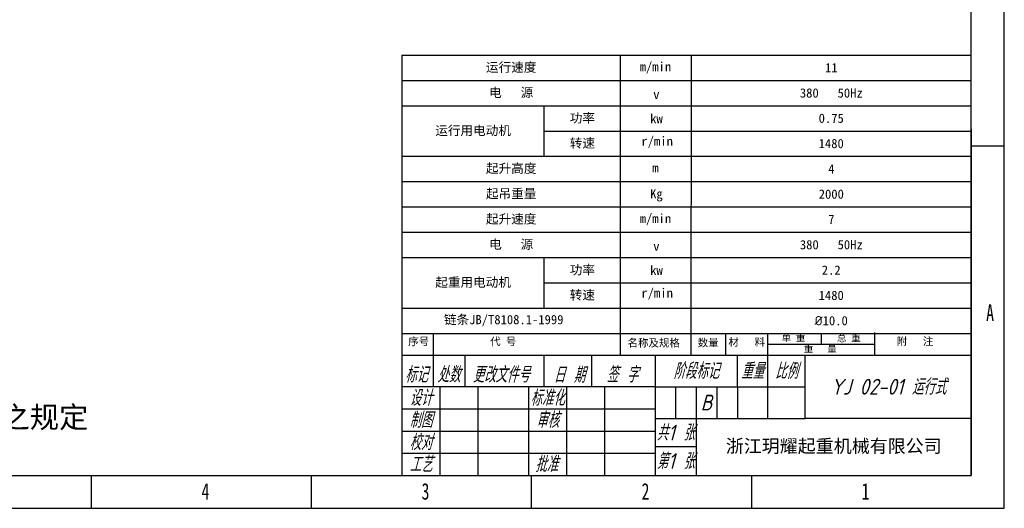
# Model space of a CAD drawing. Header units: millimetres. Extents: x 2819 to 5758, y -64 to 2014.
# Tile 30 of 41: x 4280 to 5758, y -64 to 670. Entities that reach past the tile are written whole.
import ezdxf

# ---------------------------------------------------------------- set-up
doc = ezdxf.new("R2010")
doc.units = ezdxf.units.MM
doc.styles.add('标准样式', font='gbeitc.shx', dxfattribs={"height": 50, "bigfont": 'gbcbig.shx'})
doc.styles.add('样式 1', font='SimSun.ttf', dxfattribs={"width": 0.7, "height": 2.5})

# ---------------------------------------------------------------- blocks, each defined once
blk = doc.blocks.new('图框')
at = {"lineweight": -3}
for p, q in [((2267.3, 0), (2267.3, 1603.2)), ((2229.1, 38.2), (2229.1, 1565)), ((1569.7, 525.1), (1569.7, 38.2)), ((1569.7, 525.1), (2229.1, 525.1)), ((1822.9, 177.4), (1822.9, 525.1)), ((1904.6, 177.4), (1905.1, 525.1)), ((1569.7, 495.7), (2229.1, 495.7)), ((1569.7, 466.4), (2229.1, 466.4)), ((1734.6, 407.8), (1734.6, 466.1)), ((1734.6, 437.1), (2229.1, 437.1)), ((2229.1, 439.8), (2229.1, 38.2)), ((2229.1, 419.9), (2267.3, 419.9)), ((1569.7, 407.8), (2229.1, 407.8)), ((1569.7, 407.8), (2229.1, 407.8)), ((1569.7, 378.5), (2229.1, 378.5)), ((1569.7, 349.2), (2229.1, 349.2)), ((1569.7, 319.9), (2229.1, 319.9)), ((1569.7, 290.6), (2229.1, 290.6)), ((1734.6, 232), (1734.6, 290.3)), ((1734.6, 261.3), (2229.1, 261.3)), ((1569.7, 232), (2229.1, 232)), ((1569.7, 202.7), (2229.1, 202.7)), ((1569.7, 202.7), (2229.1, 202.7)), ((1606.4, 140.8), (1606.4, 202.7)), ((1944.7, 177.4), (1944.7, 202.7)), ((1993.5, 177.4), (1993.5, 202.7)), ((2055.5, 190), (2055.5, 202.7)), ((2117.5, 177.4), (2117.5, 203.7)), ((1993.5, 190), (2117.5, 190)), ((1569.7, 177.4), (2229.1, 177.4)), ((1643, 140.8), (1643, 177.4)), ((1734.6, 140.8), (1734.6, 177.4)), ((1789.6, 140.8), (1789.6, 177.4)), ((1862.9, 177.4), (1862.9, 38.2)), ((1958.2, 140.8), (1958.2, 177.4)), ((1993, 177.4), (1993, 104.1)), ((2036.9, 104.1), (2036.9, 177.4)), ((1862.9, 140.8), (1569.7, 140.8)), ((1613.7, 140.8), (1613.7, 38.2)), ((1657.7, 140.8), (1657.7, 38.2)), ((1716.3, 140.8), (1716.3, 38.2)), ((1760.3, 140.8), (1760.3, 38.2)), ((1804.3, 140.8), (1804.3, 38.2)), ((1862.9, 140.8), (2036.9, 140.8)), ((1886.7, 140.8), (1886.7, 104.1)), ((1910.5, 140.8), (1910.5, 104.1)), ((1934.3, 140.8), (1934.3, 104.1)), ((1958.2, 140.8), (1958.2, 104.1)), ((1569.7, 115.1), (1862.9, 115.1)), ((1862.9, 104.1), (2036.9, 104.1)), ((1910.5, 104.1), (1910.5, 38.2)), ((2229.1, 104.1), (2036.9, 104.1)), ((1569.7, 89.5), (1862.9, 89.5)), ((1910.5, 71.1), (1862.9, 71.1)), ((1569.7, 63.8), (1862.9, 63.8)), ((38.2, 38.2), (2229.1, 38.2)), ((1210, 38.2), (1210, 0)), ((1464.8, 38.2), (1464.8, 0)), ((1719.6, 38.2), (1719.6, 0)), ((1974.4, 38.2), (1974.4, 0)), ((0, 0), (2267.3, 0))]:
    blk.add_line(p, q, dxfattribs=at)
at = {"linetype": 'Continuous', "lineweight": -3, "style": '标准样式'}
for s, p in [('标记', (1573.3, 145.7)), ('处数', (1610.7, 145.7)), ('更改文件号', (1651.6, 145.7)), ('日 期', (1745.3, 145.4)), ('签 字', (1806.8, 145.7))]:
    blk.add_text(s, height=18.32, dxfattribs=at).set_placement(p)
at = {"lineweight": -3}
for s, insert, char_height, width, attachment_point in [('{\\fSimSun|b0|i0|c134|p2;运行速度}', (1696.3, 510.4), 10.708, 253.131, 5), ('{\\fSimSun|b0|i0|c134|p2;m/min}', (1845.1, 517), 10.708, 167.165, 1), ('{\\fSimSun|b0|i0|c134|p2;11}', (2067, 510.4), 10.708, 324.308, 5), ('{\\fSimSun|b0|i0|c134|p2;电   源}', (1696.3, 481.1), 10.708, 253.131, 5), ('{\\fSimSun|b0|i0|c134|p2;v}', (1860.8, 484.9), 10.708, 167.165, 1), ('{\\fSimSun|b0|i0|c134|p2;380   50Hz}', (2067, 481.1), 10.708, 324.355, 5), ('{\\fSimSun|b0|i0|c134|p2;功率}', (1778.7, 451.6), 10.708, 88.281, 5), ('{\\fSimSun|b0|i0|c134|p2;kw}', (1857.2, 456.8), 10.708, 167.165, 1), ('{\\fSimSun|b0|i0|c134|p2;0.75}', (2066.9, 451.8), 10.708, 324.401, 5), ('{\\fSimSun|b0|i0|c134|p2;运行用电动机}', (1652.2, 437.1), 10.708, 164.85, 5), ('{\\fSimSun|b0|i0|c134|p2;转速}', (1778.7, 422.5), 10.708, 88.281, 5), ('{\\fSimSun|b0|i0|c134|p2;r/min}', (1847.1, 430.7), 10.708, 167.165, 1), ('{\\fSimSun|b0|i0|c134|p2;1480}', (2066.9, 422.5), 10.708, 324.448, 5), ('{\\fSimSun|b0|i0|c134|p2;起升高度}', (1696.3, 393.2), 10.708, 253.131, 5), ('{\\fSimSun|b0|i0|c134|p2;m}', (1859.7, 399.8), 10.708, 167.165, 1), ('{\\fSimSun|b0|i0|c134|p2;4}', (2067.1, 393.2), 10.708, 324.029, 5), ('{\\fSimSun|b0|i0|c134|p2;起吊重量}', (1696.3, 363.9), 10.708, 253.131, 5), ('{\\fSimSun|b0|i0|c134|p2;Kg}', (1857.2, 369.7), 10.708, 167.165, 1), ('{\\fSimSun|b0|i0|c134|p2;2000}', (2067, 363.9), 10.708, 324.262, 5), ('{\\fSimSun|b0|i0|c134|p2;起升速度}', (1696.3, 334.6), 10.708, 253.131, 5), ('{\\fSimSun|b0|i0|c134|p2;m/min}', (1845.1, 341.1), 10.708, 167.165, 1), ('{\\fSimSun|b0|i0|c134|p2;7}', (2067, 334.6), 10.708, 324.308, 5), ('{\\fSimSun|b0|i0|c134|p2;电   源}', (1696.3, 305.3), 10.708, 253.131, 5), ('{\\fSimSun|b0|i0|c134|p2;380   50Hz}', (2067, 305.3), 10.708, 324.355, 5), ('{\\fSimSun|b0|i0|c134|p2;v}', (1860.8, 309), 10.708, 167.165, 1), ('{\\fSimSun|b0|i0|c134|p2;功率}', (1778.7, 275.8), 10.708, 88.281, 5), ('{\\fSimSun|b0|i0|c134|p2;kw}', (1857.2, 281), 10.708, 167.165, 1), ('{\\fSimSun|b0|i0|c134|p2;2.2}', (2066.9, 275.9), 10.708, 324.401, 5), ('{\\fSimSun|b0|i0|c134|p2;起重用电动机}', (1652.2, 261.3), 10.708, 164.85, 5), ('{\\fSimSun|b0|i0|c134|p2;转速}', (1778.7, 246.6), 10.708, 88.281, 5), ('{\\fSimSun|b0|i0|c134|p2;r/min}', (1847.1, 254.9), 10.708, 167.165, 1), ('{\\fSimSun|b0|i0|c134|p2;1480}', (2066.9, 246.6), 10.708, 324.448, 5), ('{\\fSimSun|b0|i0|c134|p2;链条JB/T8108.1-1999}', (1618.4, 224), 10.708, 167.165, 1), ('{\\fISOCPEUR|b0|i0|c0|p34;%%C\\fSimSun|b0|i0|c134|p2;10.0}', (2066.9, 217.3), 10.708, 324.494, 5), ('{\\fSimSun|b0|i0|c134|p2;序号}', (1577.1, 197.7), 8.882, 66.855, 1), ('{\\fSimSun|b0|i0|c134|p2;代 号}', (1672, 197.7), 8.882, 66.855, 1), ('{\\fSimSun|b0|i0|c134|p2;名称及规格}', (1831, 196.1), 8.882, 66.855, 1), ('{\\fSimSun|b0|i0|c134|p2;数量}', (1912.3, 196.3), 8.882, 66.855, 1), ('{\\fSimSun|b0|i0|c134|p2;材   料}', (1947.8, 197), 8.882, 66.855, 1), ('{\\fSimSun|b0|i0|c134|p2;单 重}', (2009.4, 201.4), 7.895, 42.378, 1), ('{\\fSimSun|b0|i0|c134|p2;总 重}', (2073.5, 201.1), 7.895, 42.378, 1), ('{\\fSimSun|b0|i0|c134|p2;附   注}', (2142.7, 197.9), 8.882, 66.855, 1), ('{\\fSimSun|b0|i0|c134|p2;重   量}', (2035.1, 188.7), 7.895, 67.905, 1), ('{\\fSimSun|b0|i0|c134|p2;1.制造、安装、检验使用等应符合JB/T 5317-2016之规定}', (360.4, 118), 24.838, 962.738, 1)]:
    blk.add_mtext(s, dxfattribs=dict(at, insert=insert, char_height=char_height, width=width, attachment_point=attachment_point))
for s, insert, char_height, width, attachment_point, style in [('{\\fSimSun|b0|i0|c134|p2;A}', (2246.3, 236.2), 19.085, 8.026, 1, '样式 1'), ('\\pt0;{\\C4;阶段标记}', (1910.5, 159.1), 18.322, 95.273, 5, '标准样式'), ('{\\C4;重量}', (1975.6, 159.1), 18.32, 34.811, 5, '标准样式'), ('{\\C4;比例}', (2015, 159.1), 18.32, 43.972, 5, '标准样式'), ('{\\C4;YJ 02-01 运行式}', (2133.1, 140.8), 18.322, 192.378, 5, '标准样式'), ('{\\C4;标准化}', (1738.3, 127.9), 18.32, 43.972, 5, '标准样式'), ('{\\C4;B}', (1922.4, 122.5), 18.32, 23.818, 5, '标准样式'), ('{\\C4;审核}', (1738.3, 102.3), 18.32, 43.972, 5, '标准样式'), ('{\\C4;共1 张}', (1886.7, 87.6), 18.32, 47.637, 5, '标准样式'), ('{\\C4;校对}', (1591.7, 76.6), 18.32, 43.972, 5, '标准样式'), ('{\\C4;第1 张}', (1886.7, 54.7), 18.32, 47.637, 5, '标准样式'), ('{\\fFangSong|b0|i0|c134|p49;\\C4;浙江玥耀起重机械有限公司}', (2069.8, 71.2), 15.268, 318.616, 5, '标准样式'), ('{\\C4;工艺}', (1591.7, 51), 18.32, 43.972, 5, '标准样式'), ('{\\fSimSun|b0|i0|c134|p2;4}', (1337.7, 29.2), 19.085, 9.325, 1, '样式 1'), ('{\\fSimSun|b0|i0|c134|p2;3}', (1592.5, 29.2), 19.085, 7.645, 1, '样式 1'), ('{\\fSimSun|b0|i0|c134|p2;2}', (1847.3, 29.2), 19.085, 9.325, 1, '样式 1'), ('{\\fSimSun|b0|i0|c134|p2;1}', (2102.1, 29.2), 19.085, 6.605, 1, '样式 1')]:
    blk.add_mtext(s, dxfattribs=dict(at, insert=insert, char_height=char_height, width=width, attachment_point=attachment_point, style=style))
at = {"color": 4, "lineweight": -3, "char_height": 18.32, "width": 43.972, "attachment_point": 5, "style": '标准样式'}
for s, insert in [('{\\C4;设计}', (1591.7, 127.9)), ('制图', (1591.7, 102.3)), ('批准', (1737.2, 51.2))]:
    blk.add_mtext(s, dxfattribs=dict(at, insert=insert))

msp = doc.modelspace()

# ---------------------------------------------------------------- block references
at = {"xscale": 1.296362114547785, "yscale": 1.296362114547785, "zscale": 1.296362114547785}
msp.add_blockref('图框', (2819.089, -64.011), dxfattribs=at)

doc.saveas('drawing.dxf')
